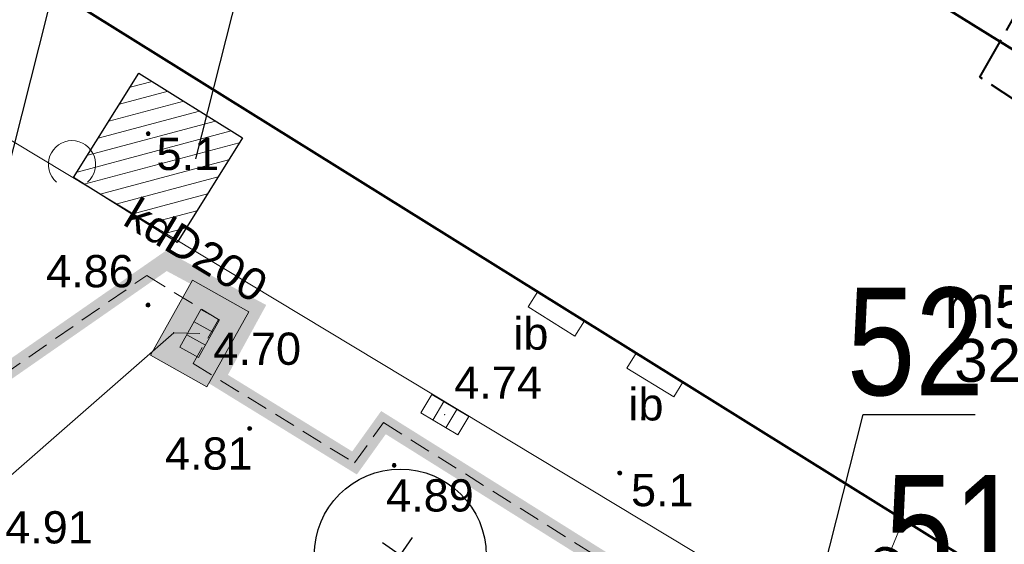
# Model space of a CAD drawing. Extents: x 5477758 to 5478353, y 5918276 to 5918502.
# Tile 53 of 127: x 5477919 to 5477942, y 5918381 to 5918394. Entities that reach past the tile are written whole.
import ezdxf
from ezdxf.enums import TextEntityAlignment as Align

# ---------------------------------------------------------------- set-up
doc = ezdxf.new("R2010")
doc.units = 0
doc.header["$LTSCALE"] = 0.25
doc.header["$PDSIZE"] = 0.75
for name, pattern in [('budynki akt$0$DASHED', [19.05, 12.7, -6.35]), ('PRZER1-1', [2, 1, -1]), ('PRZER2-1', [3, 2, -1]), ('PRZER4-1', [5, 4, -1])]:
    doc.linetypes.add(name, pattern=pattern)
doc.layers.get('0').update_dxf_attribs({"linetype": 'CONTINUOUS', "lineweight": 13})
for name, color, linetype, lineweight in [('0_NAWIERZCHNIA MINERALNA', 43, 'CONTINUOUS', 0), ('0_podziały zieleni średniowysokiej i nasadzeń niskich', 7, 'CONTINUOUS', 0), ('A_GRANICA OPRACOWANIA', 7, 'CONTINUOUS', 0), ('GESBZO', 252, 'CONTINUOUS', 50), ('GESBZO_O', 252, 'CONTINUOUS', 50), ('GESDZI', 30, 'CONTINUOUS', 35), ('GESUZY', 252, 'PRZER1-1', 18), ('GSSIIN', 252, 'CONTINUOUS', 18), ('GSSIIN_O', 252, 'CONTINUOUS', 18), ('GSSKOD', 252, 'PRZER2-1', 18), ('GULKPR', 252, 'CONTINUOUS', 18), ('GULKPR_O', 252, 'CONTINUOUS', 18), ('GUPKKS', 252, 'CONTINUOUS', 18), ('GUPPRZ', 252, 'CONTINUOUS', 18), ('GUPPRZ_O', 252, 'CONTINUOUS', 18), ('OT_Rzedna', 252, 'CONTINUOUS', 18), ('pomiar', 252, 'CONTINUOUS', 18), ('wysokosci', 252, 'CONTINUOUS', 18), ('zakres', 252, 'PRZER4-1', 50), ('ZZ_grupa', 60, 'CONTINUOUS', 30), ('ZZ_grupa-krzewow-szraf', 60, 'CONTINUOUS', 13), ('ZZ_numer-inwentaryzacyjny', 5, 'CONTINUOUS', 25)]:
    doc.layers.add(name, color=color, linetype=linetype, lineweight=lineweight)
doc.layers.add('ZZ_PROJ-drzewa', color=7, linetype='CONTINUOUS')
doc.styles.add('GEO-INFO', font='arial.ttf')
doc.styles.add('zielen', font='ARIALN.TTF', dxfattribs={"height": 2.5})

# ---------------------------------------------------------------- blocks, each defined once
blk = doc.blocks.new('POINT')
at = {"color": 0}
blk.add_point((0, 0), dxfattribs=at)
blk = doc.blocks.new('SUUS05')
at = {"color": 0}
blk.add_lwpolyline([(0.5, -0.25), (-0.5, -0.25), (-0.5, 0.25), (0.5, 0.25)], close=True, dxfattribs=at)
for points in [[(-0.175, -0.25), (-0.175, 0.25)], [(0.175, -0.25), (0.175, 0.25)]]:
    blk.add_lwpolyline(points, dxfattribs=at)
blk = doc.blocks.new('OTZK_1')
at = {"color": 0, "linetype": 'Continuous', "lineweight": 18}
blk.add_arc((0, 0), 1.1, 311.1859, 228.8141, dxfattribs=at)
blk = doc.blocks.new('OTRN')
at = {"linetype": 'Continuous', "lineweight": 13}
blk.add_hatch(color=0, dxfattribs=at).paths.add_polyline_path([(0, -0.091, 1), (0, 0.091, 1)])
at = {"color": 0, "linetype": 'Continuous', "lineweight": 13}
blk.add_circle((0, 0), 0.0906, dxfattribs=at)
blk = doc.blocks.new('D4')
at = {"layer": 'ZZ_PROJ-drzewa'}
for p, q in [((0, -0.5), (0, 0.5)), ((0.5, 0), (-0.5, 0))]:
    blk.add_line(p, q, dxfattribs=at)
blk.add_circle((0, 0), 2, dxfattribs=at)

msp = doc.modelspace()

# ---------------------------------------------------------------- hatches: boundary and pattern name
at = {"layer": '0_NAWIERZCHNIA MINERALNA', "transparency": 33554636}
msp.add_hatch(color=256, dxfattribs=at).paths.add_polyline_path([(5477922.203, 5918385.779), (5477923.513, 5918385.047), (5477924.488, 5918386.793), (5477923.179, 5918387.524)])
at = {"layer": 'ZZ_grupa-krzewow-szraf'}
h = msp.add_hatch(dxfattribs=at)
h.set_pattern_fill('ANSI31', color=256, scale=0.1, angle=90)
h.set_pattern_definition([(194.933, (5477837.84446, 5918344.9947), (0.0818164, -0.3067773), [])])
h.paths.add_polyline_path([(5477924.339, 5918390.833), (5477922.818, 5918388.403), (5477920.411, 5918389.91), (5477921.932, 5918392.34)])

# ---------------------------------------------------------------- linework, layer by layer
at = {"layer": '0_podziały zieleni średniowysokiej i nasadzeń niskich'}
msp.add_lwpolyline([(5477922.203, 5918385.779), (5477923.513, 5918385.047), (5477924.488, 5918386.793), (5477923.179, 5918387.524)], close=True, dxfattribs=at)
at = {"layer": 'A_GRANICA OPRACOWANIA', "color": 1, "linetype": 'budynki akt$0$DASHED', "ltscale": 0.1, "const_width": 0.4}
msp.add_lwpolyline([(5477939.869, 5918356.504), (5477940.619, 5918356.896), (5477942.101, 5918363.93), (5477943.898, 5918372.463), (5477938.811, 5918375.814), (5477939.356, 5918376.864), (5477927.622, 5918384.214), (5477926.949, 5918383.275), (5477923.735, 5918385.254), (5477924.621, 5918386.867), (5477922.565, 5918387.972), (5477915.954, 5918383.377), (5477911.642, 5918380.121), (5477912.501, 5918379.46), (5477913.835, 5918377.89), (5477914.426, 5918376.774), (5477916.433, 5918371.286), (5477916.349, 5918370.613), (5477938.795, 5918354.966), (5477939.869, 5918356.504)], dxfattribs=at)
at = {"layer": 'GESBZO', "linetype": 'Continuous', "lineweight": 50}
for points in [[(5477911.982, 5918399.231), (5477917.56, 5918408.197), (5477972.897, 5918373.915)], [(5477967.119, 5918364.903), (5477911.982, 5918399.231)]]:
    msp.add_lwpolyline(points, dxfattribs=at)
at = {"layer": 'GESDZI', "linetype": 'Continuous'}
for points in [[(5477958.503, 5918401.94), (5477950.46, 5918406.9), (5477941.35, 5918412.22), (5477918.68, 5918425.35), (5477913.96, 5918422.85), (5477922.92, 5918418.17), (5477916.33, 5918408.95), (5477972.897, 5918373.915)], [(5477972.897, 5918373.915), (5477916.33, 5918408.95), (5477901.96, 5918388.82), (5477899.13, 5918390.84), (5477865.49, 5918345.57), (5477927.041, 5918302.392)]]:
    msp.add_lwpolyline(points, dxfattribs=at)
at = {"layer": 'GESUZY', "linetype": 'PRZER1-1', "lineweight": 18, "ltscale": 0.5}
for points in [[(5477927.041, 5918302.392), (5477865.49, 5918345.57), (5477899.13, 5918390.84), (5477901.96, 5918388.82), (5477916.33, 5918408.95), (5477972.897, 5918373.915)], [(5477972.897, 5918373.915), (5477916.33, 5918408.95), (5477901.96, 5918388.82), (5477899.13, 5918390.84), (5477865.49, 5918345.57), (5477927.041, 5918302.392)]]:
    msp.add_lwpolyline(points, dxfattribs=at)
at = {"layer": 'GSSIIN', "linetype": 'Continuous', "lineweight": 18}
for points in [[(5477932.078, 5918386.224), (5477932.302, 5918386.58), (5477931.212, 5918387.259), (5477930.991, 5918386.908)], [(5477934.378, 5918384.81), (5477934.589, 5918385.156), (5477933.505, 5918385.831), (5477933.288, 5918385.477)]]:
    msp.add_lwpolyline(points, close=True, dxfattribs=at)
at = {"layer": 'GSSKOD', "linetype": 'PRZER2-1', "lineweight": 18, "ltscale": 0.5}
msp.add_lwpolyline([(5477972.895, 5918373.912), (5477917.56, 5918408.197)], dxfattribs=at)
at = {"layer": 'GSSKOD', "linetype": 'PRZER2-1', "lineweight": 18}
msp.add_lwpolyline([(5477913.201, 5918381.474), (5477922.112, 5918387.635), (5477923.78, 5918386.612), (5477923.191, 5918385.588), (5477926.949, 5918383.275), (5477927.622, 5918384.214), (5477939.356, 5918376.864), (5477938.811, 5918375.814), (5477943.898, 5918372.463), (5477940.619, 5918356.896), (5477940.619, 5918356.896)], dxfattribs=at)
at = {"layer": 'GULKPR', "linetype": 'Continuous', "lineweight": 18}
for points in [[(5477938.504, 5918379.01), (5477904.421, 5918399.536)], [(5477923.346, 5918386.286), (5477922.742, 5918386.303), (5477910.49, 5918375.599)], [(5477939.727, 5918381.958), (5477938.504, 5918379.01)]]:
    msp.add_lwpolyline(points, dxfattribs=at)
at = {"layer": 'OT_Rzedna', "color": 7}
msp.add_point((5477927.872, 5918383.218), dxfattribs=at)
at = {"layer": 'zakres', "linetype": 'PRZER4-1', "lineweight": 40}
msp.add_lwpolyline([(5477963.54, 5918377.848), (5477941.504, 5918392.244), (5477979.546, 5918459.295), (5477938.033, 5918482.848), (5477904.167, 5918427.813), (5477915.775, 5918420.837), (5477872.982, 5918351.171), (5477887.852, 5918340.978), (5477923.836, 5918315.921)], close=True, dxfattribs=at)
at = {"layer": 'ZZ_grupa'}
msp.add_lwpolyline([(5477924.339, 5918390.833), (5477922.818, 5918388.403), (5477920.411, 5918389.91), (5477921.932, 5918392.34)], close=True, dxfattribs=at)
at = {"layer": 'ZZ_numer-inwentaryzacyjny'}
for points in [[(5477923.257, 5918390.345), (5477924.949, 5918397.021), (5477926.953, 5918397.021)], [(5477918.023, 5918386.719), (5477920.001, 5918394.526), (5477922.005, 5918394.526)]]:
    msp.add_lwpolyline(points, dxfattribs=at)
at = {"layer": 'ZZ_numer-inwentaryzacyjny', "elevation": -0.12}
msp.add_lwpolyline([(5477936.14, 5918373.96), (5477938.785, 5918384.399), (5477941.392, 5918384.399)], dxfattribs=at)

# ---------------------------------------------------------------- block references
at = {"layer": 'GUPKKS', "lineweight": 18}
for p, rotation in [((5477923.346, 5918386.286), 240.8047819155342), ((5477929.05, 5918384.398), 328.9947558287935)]:
    msp.add_blockref('SUUS05', p, dxfattribs=dict(at, rotation=rotation))
at = {"layer": 'GUPPRZ', "lineweight": 18}
for p in [(5477922.742, 5918386.303), (5477929.05, 5918384.398)]:
    msp.add_blockref('POINT', p, dxfattribs=at)
at = {"layer": 'OT_Rzedna', "color": 7, "linetype": 'Continuous', "xscale": 0.5, "yscale": 0.5, "zscale": 0.5}
for p in [(5477922.146, 5918390.935), (5477922.144, 5918386.946), (5477924.51, 5918384.077), (5477927.872, 5918383.218), (5477933.122, 5918383.043)]:
    msp.add_blockref('OTRN', p, dxfattribs=at)
at = {"layer": 'pomiar', "color": 96, "linetype": 'Continuous', "true_color": 0x008000, "xscale": 0.5, "yscale": 0.5, "zscale": 0.5}
msp.add_blockref('OTZK_1', (5477920.372, 5918390.22), dxfattribs=at)
at = {"layer": 'ZZ_PROJ-drzewa', "lineweight": 30, "rotation": 325.0426754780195}
msp.add_blockref('D4', (5477928.012, 5918381.132), dxfattribs=at)

# ---------------------------------------------------------------- texts
at = {"layer": 'GESBZO_O', "linetype": 'Continuous', "lineweight": 0, "style": 'GEO-INFO'}
msp.add_text('m5', height=1, dxfattribs=at).set_placement((5477942.621, 5918386.413), align=Align.RIGHT)
msp.add_text('32', height=1, dxfattribs=at).set_placement((5477941.682, 5918386.161), align=Align.TOP_CENTER)
at = {"layer": 'GSSIIN_O', "linetype": 'Continuous', "lineweight": 0, "style": 'GEO-INFO'}
for p in [(5477931.054, 5918386.3), (5477933.732, 5918384.654)]:
    msp.add_text('ib', height=0.75, dxfattribs=at).set_placement(p, align=Align.MIDDLE)
at = {"layer": 'GULKPR_O', "linetype": 'Continuous', "lineweight": 0, "style": 'GEO-INFO'}
for s, rotation, p in [('kdD200', 328.943, (5477923.269, 5918388.237)), ('kdD', 67.4672, (5477939.116, 5918380.484))]:
    msp.add_text(s, height=0.75, rotation=rotation, dxfattribs=at).set_placement(p, align=Align.MIDDLE)
at = {"layer": 'GUPPRZ_O', "linetype": 'Continuous', "lineweight": 0, "style": 'GEO-INFO'}
for s, p in [('4.70', (5477923.665, 5918385.932)), ('4.74', (5477929.271, 5918385.143))]:
    msp.add_text(s, height=0.75, dxfattribs=at).set_placement(p, align=Align.MIDDLE_LEFT)
at = {"layer": 'pomiar', "color": 7, "style": 'GEO-INFO'}
for s, p in [('5.1', (5477922.34, 5918390.837)), ('4.86', (5477919.771, 5918388.11)), ('5.1', (5477933.384, 5918383.02))]:
    msp.add_text(s, height=0.75, dxfattribs=at).set_placement(p, align=Align.TOP_LEFT)
at = {"layer": 'wysokosci', "style": 'GEO-INFO'}
for s, p in [('4.81', (5477922.539, 5918383.87)), ('4.89', (5477927.684, 5918382.896)), ('4.91', (5477918.818, 5918382.154))]:
    msp.add_text(s, height=0.75, dxfattribs=at).set_placement(p, align=Align.TOP_LEFT)
at = {"layer": 'wysokosci', "color": 7, "style": 'GEO-INFO'}
for s, p in [('4.81', (5477922.539, 5918383.87)), ('4.89', (5477927.684, 5918382.896)), ('4.91', (5477918.818, 5918382.154))]:
    msp.add_text(s, height=0.75, dxfattribs=at).set_placement(p, align=Align.TOP_LEFT)
at = {"layer": 'ZZ_numer-inwentaryzacyjny', "linetype": 'Continuous', "char_height": 2.5, "width": 3.31586, "attachment_point": 1, "style": 'zielen'}
for s, insert in [('52', (5477938.407, 5918387.351, -0.12)), ('51', (5477939.298, 5918382.999, 10.18))]:
    msp.add_mtext(s, dxfattribs=dict(at, insert=insert))

doc.saveas('drawing.dxf')
